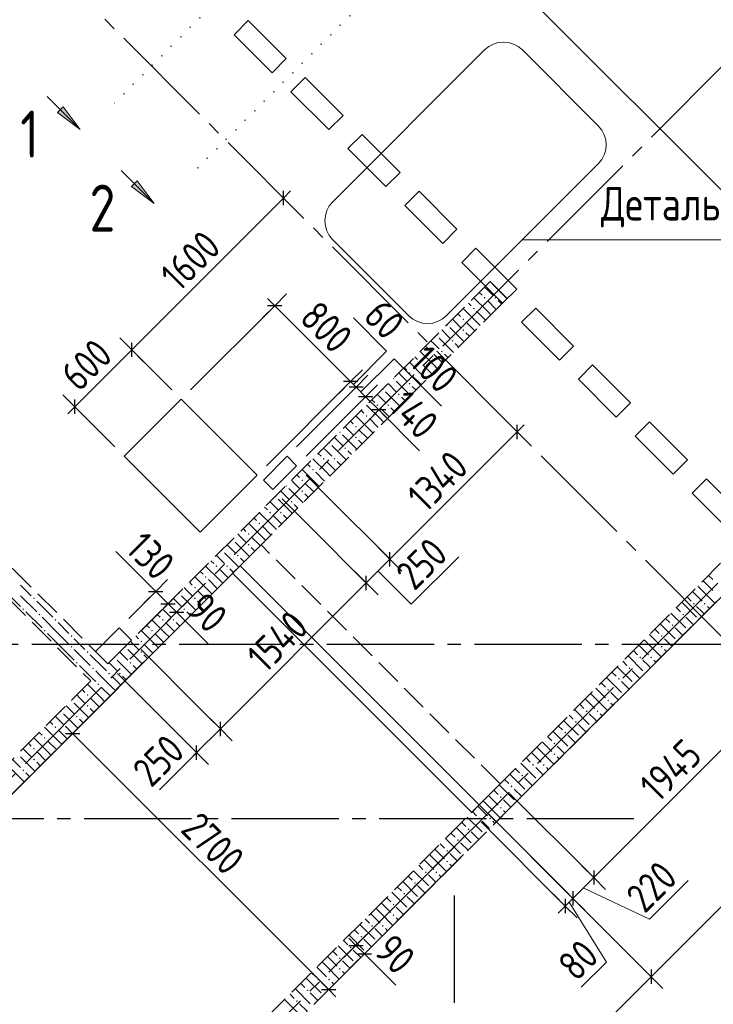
# Model space of a CAD drawing. Header units: millimetres. Extents: x 0 to 34506, y 0 to 42000.
# Tile 6 of 15: x 12361 to 17532, y 12889 to 20226. Entities that reach past the tile are written whole.
import ezdxf

# ---------------------------------------------------------------- set-up
doc = ezdxf.new("R2010")
doc.units = ezdxf.units.MM
for name, pattern in [('______2', [270, 200, -70]), ('______5', [1100, 800, -100, 100, -100]), ('______9', [100, 0, -100])]:
    doc.linetypes.add(name, pattern=pattern)
for name, color, linetype, lineweight in [('Standard', 7, 'Continuous', 25), ('ЖБ Балка Вышележаща', 7, 'Continuous', 35), ('ЖБ Балка Нижележащая', 7, 'Continuous', 35), ('ЖБ Перекрытие верхний уровень', 7, 'Continuous', 35), ('ЖБ Стена верхний уровень', 7, 'Continuous', 35), ('Оси', 40, '______5', 18), ('Примечания', 7, 'Continuous', 25), ('Размерная выноска', 7, 'Continuous', 13), ('Узлы символ', 7, 'Continuous', 25)]:
    doc.layers.add(name, color=color, linetype=linetype, lineweight=lineweight)
doc.styles.add('GOST 2.304-81', font='txt')

msp = doc.modelspace()

# ---------------------------------------------------------------- hatches: boundary and pattern name
at = {"layer": 'ЖБ Стена верхний уровень', "linetype": 'Continuous', "lineweight": 18, "transparency": 33554687}
for points in [[(15872.1, 18271.2), (15867.5, 18266.6), (15863.7, 18270.4), (15868.3, 18275)], [(15821, 18153.1), (15827.5, 18159.6), (15834, 18153.1), (15827.5, 18146.6)], [(15901, 18153.1), (15907.5, 18159.6), (15914, 18153.1), (15907.5, 18146.6)], [(15741, 18073.1), (15747.5, 18079.6), (15754, 18073.1), (15747.5, 18066.6)], [(15661, 17993.1), (15667.5, 17999.6), (15674, 17993.1), (15667.5, 17986.6)], [(15550.2, 17956.9), (15554, 17953.1), (15547.5, 17946.6), (15543.7, 17950.4)], [(15661, 17913.1), (15667.5, 17919.6), (15674, 17913.1), (15667.5, 17906.6)], [(15470.2, 17876.9), (15474, 17873.1), (15467.5, 17866.6), (15463.7, 17870.4)], [(15581, 17833.1), (15587.5, 17839.6), (15594, 17833.1), (15587.5, 17826.6)], [(15421, 17753.1), (15427.5, 17759.6), (15434, 17753.1), (15427.5, 17746.6)], [(15501, 17753.1), (15507.5, 17759.6), (15514, 17753.1), (15507.5, 17746.6)], [(15341, 17673.1), (15347.5, 17679.6), (15354, 17673.1), (15347.5, 17666.6)], [(15150.2, 17556.9), (15154, 17553.1), (15147.5, 17546.6), (15143.7, 17550.4)], [(15261, 17593.1), (15267.5, 17599.6), (15274, 17593.1), (15267.5, 17586.6)], [(15070.2, 17476.9), (15074, 17473.1), (15067.5, 17466.6), (15063.7, 17470.4)], [(15261, 17513.1), (15267.5, 17519.6), (15274, 17513.1), (15267.5, 17506.6)], [(15181, 17433.1), (15187.5, 17439.6), (15194, 17433.1), (15187.5, 17426.6)], [(15021, 17353.1), (15027.5, 17359.6), (15034, 17353.1), (15027.5, 17346.6)], [(15101, 17353.1), (15107.5, 17359.6), (15114, 17353.1), (15107.5, 17346.6)], [(14941, 17273.1), (14947.5, 17279.6), (14954, 17273.1), (14947.5, 17266.6)], [(14861, 17193.1), (14867.5, 17199.6), (14874, 17193.1), (14867.5, 17186.6)], [(14750.2, 17156.9), (14754, 17153.1), (14747.5, 17146.6), (14743.7, 17150.4)], [(14861, 17113.1), (14867.5, 17119.6), (14874, 17113.1), (14867.5, 17106.6)], [(14670.2, 17076.9), (14674, 17073.1), (14667.5, 17066.6), (14663.7, 17070.4)], [(14781, 17033.1), (14787.5, 17039.6), (14794, 17033.1), (14787.5, 17026.6)], [(14621, 16953.1), (14627.5, 16959.6), (14634, 16953.1), (14627.5, 16946.6)], [(14701, 16953.1), (14707.5, 16959.6), (14714, 16953.1), (14707.5, 16946.6)], [(14541, 16873.1), (14547.5, 16879.6), (14554, 16873.1), (14547.5, 16866.6)], [(14350.2, 16756.9), (14354, 16753.1), (14347.5, 16746.6), (14343.7, 16750.4)], [(14461, 16793.1), (14467.5, 16799.6), (14474, 16793.1), (14467.5, 16786.6)], [(14270.2, 16676.9), (14274, 16673.1), (14267.5, 16666.6), (14263.7, 16670.4)], [(14461, 16713.1), (14467.5, 16719.6), (14474, 16713.1), (14467.5, 16706.6)], [(14381, 16633.1), (14387.5, 16639.6), (14394, 16633.1), (14387.5, 16626.6)], [(14221, 16553.1), (14227.5, 16559.6), (14234, 16553.1), (14227.5, 16546.6)], [(14301, 16553.1), (14307.5, 16559.6), (14314, 16553.1), (14307.5, 16546.6)], [(14141, 16473.1), (14147.5, 16479.6), (14154, 16473.1), (14147.5, 16466.6)], [(14061, 16393.1), (14067.5, 16399.6), (14074, 16393.1), (14067.5, 16386.6)], [(13950.2, 16356.9), (13954, 16353.1), (13947.5, 16346.6), (13943.7, 16350.4)], [(14061, 16313.1), (14067.5, 16319.6), (14074, 16313.1), (14067.5, 16306.6)], [(13870.2, 16276.9), (13874, 16273.1), (13867.5, 16266.6), (13863.7, 16270.4)], [(13981, 16233.1), (13987.5, 16239.6), (13994, 16233.1), (13987.5, 16226.6)], [(13821, 16153.1), (13827.5, 16159.6), (13834, 16153.1), (13827.5, 16146.6)], [(13901, 16153.1), (13907.5, 16159.6), (13914, 16153.1), (13907.5, 16146.6)], [(13741, 16073.1), (13747.5, 16079.6), (13754, 16073.1), (13747.5, 16066.6)], [(13661, 15993.1), (13667.5, 15999.6), (13674, 15993.1), (13667.5, 15986.6)], [(13550.2, 15956.9), (13554, 15953.1), (13547.5, 15946.6), (13543.7, 15950.4)], [(12461, 15913.1), (12467.5, 15919.6), (12474, 15913.1), (12467.5, 15906.6)], [(13470.2, 15876.9), (13474, 15873.1), (13467.5, 15866.6), (13463.7, 15870.4)], [(13661, 15913.1), (13667.5, 15919.6), (13674, 15913.1), (13667.5, 15906.6)], [(17381, 15873.1), (17387.5, 15879.6), (17394, 15873.1), (17387.5, 15866.6)], [(17461, 15873.1), (17467.5, 15879.6), (17474, 15873.1), (17467.5, 15866.6)], [(12381, 15833.1), (12387.5, 15839.6), (12394, 15833.1), (12387.5, 15826.6)], [(12501, 15793.1), (12507.5, 15799.6), (12514, 15793.1), (12507.5, 15786.6)], [(13581, 15833.1), (13587.5, 15839.6), (13594, 15833.1), (13587.5, 15826.6)], [(17301, 15793.1), (17307.5, 15799.6), (17314, 15793.1), (17307.5, 15786.6)], [(12621, 15753.1), (12627.5, 15759.6), (12634, 15753.1), (12627.5, 15746.6)], [(13421, 15753.1), (13427.5, 15759.6), (13434, 15753.1), (13427.5, 15746.6)], [(13501, 15753.1), (13507.5, 15759.6), (13514, 15753.1), (13507.5, 15746.6)], [(17221, 15713.1), (17227.5, 15719.6), (17234, 15713.1), (17227.5, 15706.6)], [(12541, 15673.1), (12547.5, 15679.6), (12554, 15673.1), (12547.5, 15666.6)], [(12741, 15633.1), (12747.5, 15639.6), (12754, 15633.1), (12747.5, 15626.6)], [(13341, 15673.1), (13347.5, 15679.6), (13354, 15673.1), (13347.5, 15666.6)], [(17141, 15633.1), (17147.5, 15639.6), (17154, 15633.1), (17147.5, 15626.6)], [(12741, 15553.1), (12747.5, 15559.6), (12754, 15553.1), (12747.5, 15546.6)], [(13150.2, 15556.9), (13154, 15553.1), (13147.5, 15546.6), (13143.7, 15550.4)], [(13261, 15593.1), (13267.5, 15599.6), (13274, 15593.1), (13267.5, 15586.6)], [(17141, 15553.1), (17147.5, 15559.6), (17154, 15553.1), (17147.5, 15546.6)], [(12861, 15513.1), (12867.5, 15519.6), (12874, 15513.1), (12867.5, 15506.6)], [(13261, 15513.1), (13267.5, 15519.6), (13274, 15513.1), (13267.5, 15506.6)], [(12781, 15433.1), (12787.5, 15439.6), (12794, 15433.1), (12787.5, 15426.6)], [(13070.2, 15476.9), (13074, 15473.1), (13067.5, 15466.6), (13063.7, 15470.4)], [(13181, 15433.1), (13187.5, 15439.6), (13194, 15433.1), (13187.5, 15426.6)], [(16981, 15473.1), (16987.5, 15479.6), (16994, 15473.1), (16987.5, 15466.6)], [(17061, 15473.1), (17067.5, 15479.6), (17074, 15473.1), (17067.5, 15466.6)], [(12901, 15393.1), (12907.5, 15399.6), (12914, 15393.1), (12907.5, 15386.6)], [(13021, 15353.1), (13027.5, 15359.6), (13034, 15353.1), (13027.5, 15346.6)], [(13101, 15353.1), (13107.5, 15359.6), (13114, 15353.1), (13107.5, 15346.6)], [(16901, 15393.1), (16907.5, 15399.6), (16914, 15393.1), (16907.5, 15386.6)], [(12941, 15273.1), (12947.5, 15279.6), (12954, 15273.1), (12947.5, 15266.6)], [(16821, 15313.1), (16827.5, 15319.6), (16834, 15313.1), (16827.5, 15306.6)], [(12861, 15193.1), (12867.5, 15199.6), (12874, 15193.1), (12867.5, 15186.6)], [(16741, 15233.1), (16747.5, 15239.6), (16754, 15233.1), (16747.5, 15226.6)], [(12750.2, 15156.9), (12754, 15153.1), (12747.5, 15146.6), (12743.7, 15150.4)], [(12861, 15113.1), (12867.5, 15119.6), (12874, 15113.1), (12867.5, 15106.6)], [(16741, 15153.1), (16747.5, 15159.6), (16754, 15153.1), (16747.5, 15146.6)], [(12670.2, 15076.9), (12674, 15073.1), (12667.5, 15066.6), (12663.7, 15070.4)], [(16581, 15073.1), (16587.5, 15079.6), (16594, 15073.1), (16587.5, 15066.6)], [(16661, 15073.1), (16667.5, 15079.6), (16674, 15073.1), (16667.5, 15066.6)], [(12781, 15033.1), (12787.5, 15039.6), (12794, 15033.1), (12787.5, 15026.6)], [(16501, 14993.1), (16507.5, 14999.6), (16514, 14993.1), (16507.5, 14986.6)], [(12621, 14953.1), (12627.5, 14959.6), (12634, 14953.1), (12627.5, 14946.6)], [(12701, 14953.1), (12707.5, 14959.6), (12714, 14953.1), (12707.5, 14946.6)], [(16421, 14913.1), (16427.5, 14919.6), (16434, 14913.1), (16427.5, 14906.6)], [(12541, 14873.1), (12547.5, 14879.6), (12554, 14873.1), (12547.5, 14866.6)], [(16341, 14833.1), (16347.5, 14839.6), (16354, 14833.1), (16347.5, 14826.6)], [(12461, 14793.1), (12467.5, 14799.6), (12474, 14793.1), (12467.5, 14786.6)], [(16341, 14753.1), (16347.5, 14759.6), (16354, 14753.1), (16347.5, 14746.6)], [(12461, 14713.1), (12467.5, 14719.6), (12474, 14713.1), (12467.5, 14706.6)], [(16181, 14673.1), (16187.5, 14679.6), (16194, 14673.1), (16187.5, 14666.6)], [(16261, 14673.1), (16267.5, 14679.6), (16274, 14673.1), (16267.5, 14666.6)], [(12381, 14633.1), (12387.5, 14639.6), (12394, 14633.1), (12387.5, 14626.6)], [(16101, 14593.1), (16107.5, 14599.6), (16114, 14593.1), (16107.5, 14586.6)], [(16021, 14513.1), (16027.5, 14519.6), (16034, 14513.1), (16027.5, 14506.6)], [(15941, 14433.1), (15947.5, 14439.6), (15954, 14433.1), (15947.5, 14426.6)], [(15941, 14353.1), (15947.5, 14359.6), (15954, 14353.1), (15947.5, 14346.6)], [(15781, 14273.1), (15787.5, 14279.6), (15794, 14273.1), (15787.5, 14266.6)], [(15861, 14273.1), (15867.5, 14279.6), (15874, 14273.1), (15867.5, 14266.6)], [(15701, 14193.1), (15707.5, 14199.6), (15714, 14193.1), (15707.5, 14186.6)], [(15621, 14113.1), (15627.5, 14119.6), (15634, 14113.1), (15627.5, 14106.6)], [(15541, 14033.1), (15547.5, 14039.6), (15554, 14033.1), (15547.5, 14026.6)], [(15541, 13953.1), (15547.5, 13959.6), (15554, 13953.1), (15547.5, 13946.6)], [(15381, 13873.1), (15387.5, 13879.6), (15394, 13873.1), (15387.5, 13866.6)], [(15461, 13873.1), (15467.5, 13879.6), (15474, 13873.1), (15467.5, 13866.6)], [(15301, 13793.1), (15307.5, 13799.6), (15314, 13793.1), (15307.5, 13786.6)], [(15221, 13713.1), (15227.5, 13719.6), (15234, 13713.1), (15227.5, 13706.6)], [(15141, 13633.1), (15147.5, 13639.6), (15154, 13633.1), (15147.5, 13626.6)], [(15141, 13553.1), (15147.5, 13559.6), (15154, 13553.1), (15147.5, 13546.6)], [(14981, 13473.1), (14987.5, 13479.6), (14994, 13473.1), (14987.5, 13466.6)], [(15061, 13473.1), (15067.5, 13479.6), (15074, 13473.1), (15067.5, 13466.6)], [(14901, 13393.1), (14907.5, 13399.6), (14914, 13393.1), (14907.5, 13386.6)], [(14821, 13313.1), (14827.5, 13319.6), (14834, 13313.1), (14827.5, 13306.6)], [(14741, 13233.1), (14747.5, 13239.6), (14754, 13233.1), (14747.5, 13226.6)], [(14741, 13153.1), (14747.5, 13159.6), (14754, 13153.1), (14747.5, 13146.6)], [(14581, 13073.1), (14587.5, 13079.6), (14594, 13073.1), (14587.5, 13066.6)], [(14661, 13073.1), (14667.5, 13079.6), (14674, 13073.1), (14667.5, 13066.6)], [(14501, 12993.1), (14507.5, 12999.6), (14514, 12993.1), (14507.5, 12986.6)], [(14421, 12913.1), (14427.5, 12919.6), (14434, 12913.1), (14427.5, 12906.6)]]:
    msp.add_hatch(color=7, dxfattribs=at).paths.add_polyline_path(points, flags=16)
at = {"layer": 'Узлы символ', "linetype": 'Continuous', "lineweight": 13, "transparency": 33554687}
for points in [[(12684.8, 19577.1), (12812.1, 19407.4), (12642.4, 19534.7)], [(13236.3, 19025.5), (13363.6, 18855.8), (13193.9, 18983.1)]]:
    msp.add_hatch(color=7, dxfattribs=at).paths.add_polyline_path(points, flags=16)

# ---------------------------------------------------------------- linework, layer by layer
at = {"layer": 'Standard', "color": 251, "linetype": 'Continuous', "lineweight": -3, "true_color": 0x656565, "transparency": 33554687}
for p, q in [((14327.1, 18896.9), (14238.7, 18985.3)), ((14327.1, 18896.9), (14415.5, 18808.5)), ((14327.1, 18896.9), (14327.1, 18896.9)), ((14262, 18094.3), (14350.4, 18182.7)), ((14262, 18094.3), (13635.4, 17467.7)), ((14262, 18094.3), (14173.7, 18006)), ((13196, 17765.8), (13107.6, 17854.1)), ((13196, 17765.8), (13284.3, 17677.4)), ((13196, 17765.8), (13494, 17467.7)), ((14827.7, 17528.7), (14916.1, 17617)), ((14869.1, 17487.3), (14957.5, 17575.7)), ((14827.7, 17528.7), (14201.1, 16902)), ((14869.1, 17487.3), (14424.8, 17043)), ((14827.7, 17528.7), (14739.3, 17440.3)), ((14869.1, 17487.3), (14780.7, 17398.9)), ((14939.8, 17416.6), (15028.2, 17505)), ((12771.7, 17341.5), (12683.3, 17429.9)), ((14939.8, 17416.6), (14495.5, 16972.3)), ((14939.8, 17416.6), (14851.4, 17328.2)), ((15038.5, 17317.9), (15126.9, 17406.3)), ((12771.7, 17341.5), (12860.1, 17253.1)), ((12771.7, 17341.5), (13069.7, 17043.5)), ((15038.5, 17317.9), (14950.1, 17229.5)), ((15038.5, 17317.9), (15038.5, 17317.9)), ((16069.9, 17154.1), (15922.6, 17301.4)), ((16069.9, 17154.1), (15981.5, 17242.5)), ((16069.9, 17154.1), (16158.3, 17065.7)), ((15121.1, 16205.3), (15032.7, 16293.7)), ((15121.1, 16205.3), (15209.5, 16116.9)), ((14944.3, 16028.5), (14855.9, 16116.9)), ((13374.9, 15965.5), (13463.3, 16053.8)), ((14944.3, 16028.5), (15032.7, 15940.1)), ((13374.9, 15965.5), (13174.2, 15764.7)), ((13374.9, 15965.5), (13286.5, 15877.1)), ((13466.8, 15873.5), (13555.2, 15961.9)), ((12755.1, 14907.2), (13761.1, 15913.2)), ((13466.8, 15873.5), (13266.1, 15672.8)), ((13466.8, 15873.5), (13378.5, 15785.1)), ((13530.5, 15809.9), (13618.9, 15898.3)), ((13530.5, 15809.9), (13442.1, 15721.5)), ((13530.5, 15809.9), (13530.5, 15809.9)), ((12755.1, 14907.2), (12843.5, 14995.6)), ((13856.7, 14940.9), (13768.3, 15029.2)), ((12755.1, 14907.2), (12666.7, 14818.8)), ((13856.7, 14940.9), (13945.1, 14852.5)), ((13679.9, 14764.1), (13591.5, 14852.5)), ((13679.9, 14764.1), (13768.3, 14675.7)), ((16640.1, 13833.3), (16013.2, 14460.1)), ((16427.9, 13621.2), (15801.1, 14248)), ((16484.5, 13677.7), (15857.7, 14304.6)), ((14664.3, 12998), (15670.3, 14004.1)), ((16640.1, 13833.3), (16551.7, 13921.7)), ((16640.1, 13833.3), (16728.5, 13744.9)), ((16484.5, 13677.7), (16396.1, 13766.1)), ((16427.9, 13621.2), (16339.6, 13709.6)), ((16484.5, 13677.7), (16572.9, 13589.3)), ((16427.9, 13621.2), (16516.3, 13532.8)), ((14867.2, 13328.2), (14955.6, 13416.6)), ((14867.2, 13328.2), (14778.8, 13239.9)), ((14930.9, 13264.6), (15019.3, 13353)), ((14930.9, 13264.6), (14842.5, 13176.2)), ((17067.7, 13094.5), (16979.3, 13182.9)), ((14664.3, 12998), (14752.7, 13086.4)), ((17067.7, 13094.5), (17156.1, 13006.1)), ((14664.3, 12998), (14575.9, 12909.7))]:
    msp.add_line(p, q, dxfattribs=at)
at = {"layer": 'Standard', "color": 7, "linetype": 'Continuous', "lineweight": 25, "transparency": 33554687}
for p, q in [((14327.1, 18843.9), (14327.1, 18949.9)), ((14315.1, 18094.3), (14209, 18094.3)), ((13196, 17712.7), (13196, 17818.8)), ((14880.8, 17528.7), (14774.7, 17528.7)), ((14922.1, 17487.3), (14816, 17487.3)), ((12771.7, 17288.5), (12771.7, 17394.5)), ((14992.8, 17416.6), (14886.8, 17416.6)), ((15091.5, 17317.9), (14985.5, 17317.9)), ((16069.9, 17101.1), (16069.9, 17207.1)), ((15121.1, 16152.3), (15121.1, 16258.3)), ((14944.3, 15975.5), (14944.3, 16081.5)), ((13321.9, 15965.5), (13428, 15965.5)), ((13413.8, 15873.5), (13519.9, 15873.5)), ((13477.4, 15809.9), (13583.5, 15809.9)), ((13856.7, 14887.8), (13856.7, 14993.9)), ((12702.1, 14907.2), (12808.1, 14907.2)), ((13679.9, 14711), (13679.9, 14817.1)), ((16640.1, 13886.3), (16640.1, 13780.3)), ((16484.5, 13730.8), (16484.5, 13624.7)), ((16427.9, 13674.2), (16427.9, 13568.1)), ((14814.2, 13328.2), (14920.3, 13328.2)), ((14877.8, 13264.6), (14983.9, 13264.6)), ((17067.7, 13147.6), (17067.7, 13041.5)), ((14611.3, 12998), (14717.3, 12998))]:
    msp.add_line(p, q, dxfattribs=at)
at = {"layer": 'Standard', "color": 7, "linetype": 'Continuous', "lineweight": 13, "transparency": 33554687}
for p, q in [((14327.1, 18896.9), (14380.1, 18949.9)), ((13196, 17765.8), (14327.1, 18896.9)), ((14262, 18094.3), (14209, 18147.4)), ((14827.7, 17528.7), (14262, 18094.3)), ((12771.7, 17341.5), (13196, 17765.8)), ((14869.1, 17487.3), (14827.7, 17528.7)), ((14939.8, 17416.6), (14869.1, 17487.3)), ((15038.5, 17317.9), (14939.8, 17416.6)), ((12771.7, 17341.5), (12718.7, 17288.5)), ((15038.5, 17317.9), (15091.5, 17264.9)), ((16069.9, 17154.1), (16122.9, 17207.1)), ((15121.1, 16205.3), (16069.9, 17154.1)), ((20260.3, 16287.1), (17067.7, 13094.5)), ((14944.3, 16028.5), (15121.1, 16205.3)), ((13374.9, 15965.5), (13321.9, 16018.5)), ((13856.7, 14940.9), (14944.3, 16028.5)), ((13374.9, 15965.5), (13466.8, 15873.5)), ((13466.8, 15873.5), (13530.5, 15809.9)), ((13530.5, 15809.9), (13583.5, 15756.9)), ((18015.4, 15208.6), (16640.1, 13833.3)), ((12755.1, 14907.2), (12702.1, 14960.3)), ((12755.1, 14907.2), (14664.3, 12998)), ((13679.9, 14764.1), (13856.7, 14940.9)), ((13679.9, 14764.1), (13626.9, 14711)), ((16640.1, 13833.3), (16484.5, 13677.7)), ((17055.9, 13524.1), (17343.4, 13811.7)), ((16562.3, 13755.5), (17055.9, 13524.1)), ((16484.5, 13677.7), (16427.9, 13621.2)), ((16456.2, 13649.4), (16735.1, 13203.3)), ((16427.9, 13621.2), (16374.9, 13568.1)), ((14867.2, 13328.2), (14814.2, 13381.3)), ((14867.2, 13328.2), (14930.9, 13264.6)), ((14930.9, 13264.6), (14983.9, 13211.6)), ((16735.1, 13203.3), (16547.1, 13015.3)), ((17067.7, 13094.5), (12842.7, 8869.6)), ((14664.3, 12998), (14717.3, 12945))]:
    msp.add_line(p, q, dxfattribs=at)
at = {"layer": 'Standard', "color": 251, "linetype": 'Continuous', "lineweight": -3, "true_color": 0x656565, "transparency": 33554687}
for points in [[(15121.1, 16205.3), (15109.1, 16217.3), (15109.1, 16217.3), (14658.6, 16667.8), (14658.6, 16667.8), (14495.5, 16830.9)], [(14944.3, 16028.5), (14932.3, 16040.5), (14932.3, 16040.5), (14526.8, 16446), (14526.8, 16446), (14318.7, 16654.1)], [(13856.7, 14940.9), (13844.6, 14952.9), (13844.6, 14952.9), (13844.6, 14952.9), (13844.6, 14952.9), (13716.4, 15081.1), (13716.4, 15081.1), (13266.1, 15531.4)], [(13679.9, 14764.1), (13667.9, 14776.1), (13667.9, 14776.1), (13667.9, 14776.1), (13667.9, 14776.1), (13584.7, 14859.3), (13584.7, 14859.3), (13089.4, 15354.6)], [(17067.7, 13094.5), (17055.7, 13106.6), (17055.7, 13106.6), (15857.7, 14304.6)], [(14867.2, 13328.2), (15087.2, 13548.2), (15087.2, 13548.2), (15606.7, 14067.7)], [(14930.9, 13264.6), (14952.8, 13286.5), (14952.8, 13286.5), (15670.3, 14004.1)]]:
    msp.add_lwpolyline(points, dxfattribs=at)
at = {"layer": 'ЖБ Балка Вышележаща', "color": 7, "linetype": 'Continuous', "lineweight": 35, "transparency": 33554687}
for p, q in [((14005.1, 16157.2), (13948.5, 16100.6)), ((13948.5, 16100.6), (15730.4, 14318.7)), ((15730.4, 14318.7), (15787, 14375.3))]:
    msp.add_line(p, q, dxfattribs=at)
at = {"layer": 'ЖБ Балка Нижележащая', "color": 251, "linetype": '______2', "lineweight": 18, "true_color": 0x656565, "transparency": 33554687}
for p, q in [((14160.6, 16312.8), (14005.1, 16157.2)), ((15942.5, 14530.8), (14160.6, 16312.8)), ((15787, 14375.3), (15942.5, 14530.8))]:
    msp.add_line(p, q, dxfattribs=at)
at = {"layer": 'ЖБ Перекрытие верхний уровень', "color": 7, "linetype": 'Continuous', "lineweight": 35, "transparency": 33554687}
for p, q in [((19340.2, 17207.2), (13846, 22701.5)), ((13959.1, 20113.4), (14065.2, 20219.5)), ((14065.2, 20219.5), (14348, 19936.7)), ((14241.9, 19830.6), (13959.1, 20113.4)), ((14348, 19936.7), (14241.9, 19830.6)), ((14383.4, 19689.2), (14489.4, 19795.3)), ((14489.4, 19795.3), (14772.3, 19512.4)), ((14666.2, 19406.3), (14383.4, 19689.2)), ((14772.3, 19512.4), (14666.2, 19406.3)), ((14807.6, 19264.9), (14913.7, 19371)), ((14913.7, 19371), (15196.5, 19088.1)), ((15090.5, 18982.1), (14807.6, 19264.9)), ((15196.5, 19088.1), (15090.5, 18982.1)), ((15231.9, 18840.7), (15338, 18946.7)), ((15338, 18946.7), (15620.8, 18663.9)), ((15514.7, 18557.8), (15231.9, 18840.7)), ((15620.8, 18663.9), (15514.7, 18557.8)), ((15656.2, 18416.4), (15762.2, 18522.5)), ((15762.2, 18522.5), (16066.3, 18218.4)), ((15960.2, 18112.3), (15656.2, 18416.4)), ((16066.3, 18218.4), (15960.2, 18112.3)), ((16101.6, 17970.9), (16207.7, 18077)), ((16207.7, 18077), (16490.5, 17794.1)), ((16384.5, 17688.1), (16101.6, 17970.9)), ((16490.5, 17794.1), (16384.5, 17688.1)), ((16525.9, 17546.6), (16632, 17652.7)), ((16632, 17652.7), (16914.8, 17369.9)), ((16808.7, 17263.8), (16525.9, 17546.6)), ((13564.7, 17397), (13140.4, 16972.7)), ((14130.4, 16831.3), (13564.7, 17397)), ((16914.8, 17369.9), (16808.7, 17263.8)), ((16950.2, 17122.4), (17056.2, 17228.5)), ((17056.2, 17228.5), (17339.1, 16945.6)), ((17233, 16839.5), (16950.2, 17122.4)), ((13140.4, 16972.7), (13706.1, 16407.1)), ((14354.1, 16972.3), (14177.3, 16795.5)), ((14424.8, 16901.6), (14354.1, 16972.3)), ((14248, 16724.8), (14424.8, 16901.6)), ((17339.1, 16945.6), (17233, 16839.5)), ((13706.1, 16407.1), (14130.4, 16831.3)), ((17374.4, 16698.1), (17480.5, 16804.2)), ((17480.5, 16804.2), (17706.8, 16577.9)), ((14177.3, 16795.5), (14248, 16724.8)), ((17600.7, 16471.9), (17374.4, 16698.1)), ((9780.1, 11932.2), (14005.1, 16157.2)), ((14005.1, 16157.2), (15914.2, 14248)), ((15914.2, 14248), (17869.4, 16203.2)), ((13103.5, 15694), (12926.7, 15517.3)), ((13195.4, 15602.1), (13103.5, 15694)), ((13018.6, 15425.3), (13195.4, 15602.1)), ((12926.7, 15517.3), (13018.6, 15425.3))]:
    msp.add_line(p, q, dxfattribs=at)
at = {"layer": 'ЖБ Стена верхний уровень', "color": 251, "linetype": '______2', "lineweight": 13, "true_color": 0x656565, "transparency": 33554687}
for p, q in [((15868.3, 18275), (13018.6, 15425.3)), ((15995.6, 18147.7), (15868.3, 18275)), ((13145.9, 15298.1), (15995.6, 18147.7)), ((13018.6, 15425.3), (11816.6, 16627.4)), ((11689.3, 16500.1), (12891.4, 15298.1)), ((17777.5, 16365.8), (12926.7, 11515)), ((11689.3, 10023), (17904.8, 16238.5)), ((12891.4, 15298.1), (11788.3, 14195)), ((13018.6, 15170.8), (13145.9, 15298.1)), ((11144.8, 13296.9), (13018.6, 15170.8))]:
    msp.add_line(p, q, dxfattribs=at)
at = {"layer": 'ЖБ Стена верхний уровень', "color": 9, "linetype": 'Continuous', "lineweight": 18, "true_color": 0xc7c7c7, "transparency": 33554687}
for p, q in [((15847.5, 18213.1), (15827, 18233.6)), ((15887.5, 18173.1), (15847.5, 18213.1)), ((15887.5, 18253.1), (15994.2, 18146.4)), ((15847.5, 18053.1), (15747, 18153.6)), ((15787, 18193.6), (15807.5, 18173.1)), ((15847.5, 18133.1), (15914.2, 18066.4)), ((15927.5, 18133.1), (15954.2, 18106.4)), ((15767.5, 17973.1), (15667, 18073.6)), ((15707, 18113.6), (15727.5, 18093.1)), ((15767.5, 18053.1), (15834.2, 17986.4)), ((15847.5, 18053.1), (15874.2, 18026.4)), ((15607.5, 17973.1), (15587, 17993.6)), ((15627, 18033.6), (15647.5, 18013.1)), ((15507, 17913.6), (15567.5, 17853.1)), ((15567.5, 17933.1), (15674.2, 17826.4)), ((15647.5, 17933.1), (15607.5, 17973.1)), ((15687.5, 17973.1), (15754.2, 17906.4)), ((15767.5, 17973.1), (15794.2, 17946.4)), ((15447.5, 17813.1), (15427, 17833.6)), ((15487.5, 17853.1), (15594.2, 17746.4)), ((15687.5, 17893.1), (15714.2, 17866.4)), ((15387, 17793.6), (15407.5, 17773.1)), ((15487.5, 17773.1), (15447.5, 17813.1)), ((15607.5, 17813.1), (15634.2, 17786.4)), ((15307, 17713.6), (15327.5, 17693.1)), ((15447.5, 17653.1), (15347, 17753.6)), ((15447.5, 17733.1), (15514.2, 17666.4)), ((15527.5, 17733.1), (15554.2, 17706.4)), ((15227, 17633.6), (15247.5, 17613.1)), ((15367.5, 17573.1), (15267, 17673.6)), ((15367.5, 17653.1), (15434.2, 17586.4)), ((15447.5, 17653.1), (15474.2, 17626.4)), ((15207.5, 17573.1), (15187, 17593.6)), ((15247.5, 17533.1), (15207.5, 17573.1)), ((15287.5, 17573.1), (15354.2, 17506.4)), ((15367.5, 17573.1), (15394.2, 17546.4)), ((15107, 17513.6), (15167.5, 17453.1)), ((15167.5, 17533.1), (15274.2, 17426.4)), ((15287.5, 17493.1), (15314.2, 17466.4)), ((14987, 17393.6), (15007.5, 17373.1)), ((15047.5, 17413.1), (15027, 17433.6)), ((15087.5, 17373.1), (15047.5, 17413.1)), ((15087.5, 17453.1), (15194.2, 17346.4)), ((15207.5, 17413.1), (15234.2, 17386.4)), ((15047.5, 17253.1), (14947, 17353.6)), ((15047.5, 17333.1), (15114.2, 17266.4)), ((15127.5, 17333.1), (15154.2, 17306.4)), ((14967.5, 17173.1), (14867, 17273.6)), ((14907, 17313.6), (14927.5, 17293.1)), ((14967.5, 17253.1), (15034.2, 17186.4)), ((15047.5, 17253.1), (15074.2, 17226.4)), ((14807.5, 17173.1), (14787, 17193.6)), ((14847.5, 17133.1), (14807.5, 17173.1)), ((14827, 17233.6), (14847.5, 17213.1)), ((14887.5, 17173.1), (14954.2, 17106.4)), ((14967.5, 17173.1), (14994.2, 17146.4)), ((14707, 17113.6), (14767.5, 17053.1)), ((14767.5, 17133.1), (14874.2, 17026.4)), ((14647.5, 17013.1), (14627, 17033.6)), ((14687.5, 17053.1), (14794.2, 16946.4)), ((14887.5, 17093.1), (14914.2, 17066.4)), ((14647.5, 16853.1), (14547, 16953.6)), ((14587, 16993.6), (14607.5, 16973.1)), ((14687.5, 16973.1), (14647.5, 17013.1)), ((14807.5, 17013.1), (14834.2, 16986.4)), ((14507, 16913.6), (14527.5, 16893.1)), ((14647.5, 16933.1), (14714.2, 16866.4)), ((14727.5, 16933.1), (14754.2, 16906.4)), ((14427, 16833.6), (14447.5, 16813.1)), ((14567.5, 16773.1), (14467, 16873.6)), ((14567.5, 16853.1), (14634.2, 16786.4)), ((14647.5, 16853.1), (14674.2, 16826.4)), ((14367.5, 16733.1), (14474.2, 16626.4)), ((14407.5, 16773.1), (14387, 16793.6)), ((14447.5, 16733.1), (14407.5, 16773.1)), ((14487.5, 16773.1), (14554.2, 16706.4)), ((14567.5, 16773.1), (14594.2, 16746.4)), ((14307, 16713.6), (14367.5, 16653.1)), ((14487.5, 16693.1), (14514.2, 16666.4)), ((14187, 16593.6), (14207.5, 16573.1)), ((14247.5, 16613.1), (14227, 16633.6)), ((14287.5, 16573.1), (14247.5, 16613.1)), ((14287.5, 16653.1), (14394.2, 16546.4)), ((14407.5, 16613.1), (14434.2, 16586.4)), ((14107, 16513.6), (14127.5, 16493.1)), ((14247.5, 16453.1), (14147, 16553.6)), ((14247.5, 16533.1), (14314.2, 16466.4)), ((14327.5, 16533.1), (14354.2, 16506.4)), ((14167.5, 16373.1), (14067, 16473.6)), ((14167.5, 16453.1), (14234.2, 16386.4)), ((14247.5, 16453.1), (14274.2, 16426.4)), ((14007.5, 16373.1), (13987, 16393.6)), ((14047.5, 16333.1), (14007.5, 16373.1)), ((14027, 16433.6), (14047.5, 16413.1)), ((14087.5, 16373.1), (14154.2, 16306.4)), ((14167.5, 16373.1), (14194.2, 16346.4)), ((13907, 16313.6), (13967.5, 16253.1)), ((13967.5, 16333.1), (14074.2, 16226.4)), ((14087.5, 16293.1), (14114.2, 16266.4)), ((13847.5, 16213.1), (13827, 16233.6)), ((13887.5, 16253.1), (13994.2, 16146.4)), ((13847.5, 16053.1), (13747, 16153.6)), ((13787, 16193.6), (13807.5, 16173.1)), ((13887.5, 16173.1), (13847.5, 16213.1)), ((14007.5, 16213.1), (14034.2, 16186.4)), ((13767.5, 15973.1), (13667, 16073.6)), ((13707, 16113.6), (13727.5, 16093.1)), ((13847.5, 16133.1), (13914.2, 16066.4)), ((13927.5, 16133.1), (13954.2, 16106.4)), ((17496.1, 16084.5), (17527.5, 16053.1)), ((12407.5, 15973.1), (12367.5, 16013.1)), ((13627, 16033.6), (13647.5, 16013.1)), ((13767.5, 16053.1), (13834.2, 15986.4)), ((13847.5, 16053.1), (13874.2, 16026.4)), ((17416.1, 16004.5), (17447.5, 15973.1)), ((17456.1, 16044.5), (17527.5, 15973.1)), ((12247.5, 15973.1), (12367.5, 15853.1)), ((12367.5, 15933.1), (12487.5, 15813.1)), ((12447.5, 15933.1), (12407.5, 15973.1)), ((13567.5, 15933.1), (13674.2, 15826.4)), ((13607.5, 15973.1), (13587, 15993.6)), ((13647.5, 15933.1), (13607.5, 15973.1)), ((13687.5, 15973.1), (13754.2, 15906.4)), ((13767.5, 15973.1), (13794.2, 15946.4)), ((17336.1, 15924.5), (17367.5, 15893.1)), ((17376.1, 15964.5), (17447.5, 15893.1)), ((17447.5, 15973.1), (17543.4, 15877.2)), ((12487.5, 15893.1), (12607.5, 15773.1)), ((13487.5, 15853.1), (13594.2, 15746.4)), ((13507, 15913.6), (13567.5, 15853.1)), ((13687.5, 15893.1), (13714.2, 15866.4)), ((17296.1, 15884.5), (17407.5, 15773.1)), ((17447.5, 15813.1), (17407.5, 15853.1)), ((17487.5, 15853.1), (17503.4, 15837.2)), ((12407.5, 15813.1), (12527.5, 15693.1)), ((13387, 15793.6), (13407.5, 15773.1)), ((13447.5, 15813.1), (13427, 15833.6)), ((13487.5, 15773.1), (13447.5, 15813.1)), ((13607.5, 15813.1), (13634.2, 15786.4)), ((17216.1, 15804.5), (17327.5, 15693.1)), ((17256.1, 15844.5), (17287.5, 15813.1)), ((17463.4, 15797.2), (17447.5, 15813.1)), ((12647.5, 15653.1), (12527.5, 15773.1)), ((12647.5, 15733.1), (12727.5, 15653.1)), ((13307, 15713.6), (13327.5, 15693.1)), ((13447.5, 15653.1), (13347, 15753.6)), ((13447.5, 15733.1), (13514.2, 15666.4)), ((13527.5, 15733.1), (13554.2, 15706.4)), ((17136.1, 15724.5), (17247.5, 15613.1)), ((17176.1, 15764.5), (17207.5, 15733.1)), ((17383.4, 15717.2), (17327.5, 15773.1)), ((12567.5, 15653.1), (12647.5, 15573.1)), ((12647.5, 15653.1), (12727.5, 15573.1)), ((13227, 15633.6), (13247.5, 15613.1)), ((13367.5, 15573.1), (13267, 15673.6)), ((13367.5, 15653.1), (13434.2, 15586.4)), ((13447.5, 15653.1), (13474.2, 15626.4)), ((17056.1, 15644.5), (17127.5, 15573.1)), ((17096.1, 15684.5), (17127.5, 15653.1)), ((17303.4, 15637.2), (17247.5, 15693.1)), ((12647.5, 15573.1), (12767.5, 15453.1)), ((12807.5, 15573.1), (12767.5, 15613.1)), ((12847.5, 15533.1), (12807.5, 15573.1)), ((13207.5, 15573.1), (13187, 15593.6)), ((13247.5, 15533.1), (13207.5, 15573.1)), ((13287.5, 15573.1), (13354.2, 15506.4)), ((13367.5, 15573.1), (13394.2, 15546.4)), ((16976.1, 15564.5), (17047.5, 15493.1)), ((17016.1, 15604.5), (17047.5, 15573.1)), ((17047.5, 15573.1), (17143.4, 15477.2)), ((17207.5, 15573.1), (17167.5, 15613.1)), ((17223.4, 15557.2), (17207.5, 15573.1)), ((12767.5, 15533.1), (12887.5, 15413.1)), ((12887.5, 15493.1), (12987, 15393.6)), ((13107, 15513.6), (13167.5, 15453.1)), ((13167.5, 15533.1), (13274.2, 15426.4)), ((13287.5, 15493.1), (13314.2, 15466.4)), ((16896.1, 15484.5), (17007.5, 15373.1)), ((16936.1, 15524.5), (16967.5, 15493.1)), ((17167.5, 15533.1), (17183.4, 15517.2)), ((12807.5, 15413.1), (12907, 15313.6)), ((13047.5, 15413.1), (13027, 15433.6)), ((13087.5, 15373.1), (13047.5, 15413.1)), ((13087.5, 15453.1), (13194.2, 15346.4)), ((13207.5, 15413.1), (13234.2, 15386.4)), ((16856.1, 15444.5), (16887.5, 15413.1)), ((17047.5, 15413.1), (17007.5, 15453.1)), ((17063.4, 15397.2), (17047.5, 15413.1)), ((17087.5, 15453.1), (17103.4, 15437.2)), ((12947, 15353.6), (12927.5, 15373.1)), ((13047.5, 15253.1), (12947, 15353.6)), ((12987, 15393.6), (13007.5, 15373.1)), ((16776.1, 15364.5), (16807.5, 15333.1)), ((16816.1, 15404.5), (16927.5, 15293.1)), ((16983.4, 15317.2), (16927.5, 15373.1)), ((12967.5, 15173.1), (12867, 15273.6)), ((12907, 15313.6), (12927.5, 15293.1)), ((13047.5, 15333.1), (13114.2, 15266.4)), ((13127.5, 15333.1), (13154.2, 15306.4)), ((16696.1, 15284.5), (16727.5, 15253.1)), ((16736.1, 15324.5), (16847.5, 15213.1)), ((16903.4, 15237.2), (16847.5, 15293.1)), ((12807.5, 15173.1), (12787, 15193.6)), ((12827, 15233.6), (12847.5, 15213.1)), ((12967.5, 15253.1), (13034.2, 15186.4)), ((13047.5, 15253.1), (13074.2, 15226.4)), ((16616.1, 15204.5), (16647.5, 15173.1)), ((16656.1, 15244.5), (16727.5, 15173.1)), ((16807.5, 15173.1), (16767.5, 15213.1)), ((12767.5, 15133.1), (12874.2, 15026.4)), ((12847.5, 15133.1), (12807.5, 15173.1)), ((12887.5, 15173.1), (12954.2, 15106.4)), ((12967.5, 15173.1), (12994.2, 15146.4)), ((16536.1, 15124.5), (16567.5, 15093.1)), ((16576.1, 15164.5), (16647.5, 15093.1)), ((16647.5, 15173.1), (16743.4, 15077.2)), ((16767.5, 15133.1), (16783.4, 15117.2)), ((16823.4, 15157.2), (16807.5, 15173.1)), ((12687.5, 15053.1), (12794.2, 14946.4)), ((12707, 15113.6), (12767.5, 15053.1)), ((12887.5, 15093.1), (12914.2, 15066.4)), ((16456.1, 15044.5), (16487.5, 15013.1)), ((16496.1, 15084.5), (16607.5, 14973.1)), ((16647.5, 15013.1), (16607.5, 15053.1)), ((16687.5, 15053.1), (16703.4, 15037.2)), ((12587, 14993.6), (12607.5, 14973.1)), ((12647.5, 15013.1), (12627, 15033.6)), ((12687.5, 14973.1), (12647.5, 15013.1)), ((12807.5, 15013.1), (12834.2, 14986.4)), ((16416.1, 15004.5), (16527.5, 14893.1)), ((16583.4, 14917.2), (16527.5, 14973.1)), ((16663.4, 14997.2), (16647.5, 15013.1)), ((12507, 14913.6), (12527.5, 14893.1)), ((12647.5, 14853.1), (12547, 14953.6)), ((12647.5, 14933.1), (12714.2, 14866.4)), ((12727.5, 14933.1), (12754.2, 14906.4)), ((16336.1, 14924.5), (16447.5, 14813.1)), ((16376.1, 14964.5), (16407.5, 14933.1)), ((12427, 14833.6), (12447.5, 14813.1)), ((12567.5, 14773.1), (12467, 14873.6)), ((12567.5, 14853.1), (12634.2, 14786.4)), ((12647.5, 14853.1), (12674.2, 14826.4)), ((16256.1, 14844.5), (16327.5, 14773.1)), ((16296.1, 14884.5), (16327.5, 14853.1)), ((16503.4, 14837.2), (16447.5, 14893.1)), ((12407.5, 14773.1), (12387, 14793.6)), ((12447.5, 14733.1), (12407.5, 14773.1)), ((12487.5, 14773.1), (12554.2, 14706.4)), ((12567.5, 14773.1), (12594.2, 14746.4)), ((16176.1, 14764.5), (16247.5, 14693.1)), ((16216.1, 14804.5), (16247.5, 14773.1)), ((16247.5, 14773.1), (16343.4, 14677.2)), ((16407.5, 14773.1), (16367.5, 14813.1)), ((16423.4, 14757.2), (16407.5, 14773.1)), ((12307, 14713.6), (12367.5, 14653.1)), ((12367.5, 14733.1), (12474.2, 14626.4)), ((12487.5, 14693.1), (12514.2, 14666.4)), ((16096.1, 14684.5), (16207.5, 14573.1)), ((16136.1, 14724.5), (16167.5, 14693.1)), ((16367.5, 14733.1), (16383.4, 14717.2)), ((12287.5, 14653.1), (12394.2, 14546.4)), ((12407.5, 14613.1), (12434.2, 14586.4)), ((16016.1, 14604.5), (16127.5, 14493.1)), ((16056.1, 14644.5), (16087.5, 14613.1)), ((16247.5, 14613.1), (16207.5, 14653.1)), ((16263.4, 14597.2), (16247.5, 14613.1)), ((16287.5, 14653.1), (16303.4, 14637.2)), ((15976.1, 14564.5), (16007.5, 14533.1)), ((16183.4, 14517.2), (16127.5, 14573.1)), ((15896.1, 14484.5), (15927.5, 14453.1)), ((15936.1, 14524.5), (16047.5, 14413.1)), ((16103.4, 14437.2), (16047.5, 14493.1)), ((15816.1, 14404.5), (15847.5, 14373.1)), ((15856.1, 14444.5), (15927.5, 14373.1)), ((16007.5, 14373.1), (15967.5, 14413.1)), ((15736.1, 14324.5), (15767.5, 14293.1)), ((15776.1, 14364.5), (15847.5, 14293.1)), ((15847.5, 14373.1), (15943.4, 14277.2)), ((15967.5, 14333.1), (15983.4, 14317.2)), ((16023.4, 14357.2), (16007.5, 14373.1)), ((15656.1, 14244.5), (15687.5, 14213.1)), ((15696.1, 14284.5), (15807.5, 14173.1)), ((15847.5, 14213.1), (15807.5, 14253.1)), ((15887.5, 14253.1), (15903.4, 14237.2)), ((15576.1, 14164.5), (15607.5, 14133.1)), ((15616.1, 14204.5), (15727.5, 14093.1)), ((15783.4, 14117.2), (15727.5, 14173.1)), ((15863.4, 14197.2), (15847.5, 14213.1)), ((15536.1, 14124.5), (15647.5, 14013.1)), ((15703.4, 14037.2), (15647.5, 14093.1)), ((15456.1, 14044.5), (15527.5, 13973.1)), ((15496.1, 14084.5), (15527.5, 14053.1)), ((15376.1, 13964.5), (15447.5, 13893.1)), ((15416.1, 14004.5), (15447.5, 13973.1)), ((15447.5, 13973.1), (15543.4, 13877.2)), ((15607.5, 13973.1), (15567.5, 14013.1)), ((15623.4, 13957.2), (15607.5, 13973.1)), ((15296.1, 13884.5), (15407.5, 13773.1)), ((15336.1, 13924.5), (15367.5, 13893.1)), ((15567.5, 13933.1), (15583.4, 13917.2)), ((15216.1, 13804.5), (15327.5, 13693.1)), ((15256.1, 13844.5), (15287.5, 13813.1)), ((15447.5, 13813.1), (15407.5, 13853.1)), ((15463.4, 13797.2), (15447.5, 13813.1)), ((15487.5, 13853.1), (15503.4, 13837.2)), ((15136.1, 13724.5), (15247.5, 13613.1)), ((15176.1, 13764.5), (15207.5, 13733.1)), ((15383.4, 13717.2), (15327.5, 13773.1)), ((15096.1, 13684.5), (15127.5, 13653.1)), ((15303.4, 13637.2), (15247.5, 13693.1)), ((15016.1, 13604.5), (15047.5, 13573.1)), ((15056.1, 13644.5), (15127.5, 13573.1)), ((15207.5, 13573.1), (15167.5, 13613.1)), ((14936.1, 13524.5), (14967.5, 13493.1)), ((14976.1, 13564.5), (15047.5, 13493.1)), ((15047.5, 13573.1), (15143.4, 13477.2)), ((15167.5, 13533.1), (15183.4, 13517.2)), ((15223.4, 13557.2), (15207.5, 13573.1)), ((14856.1, 13444.5), (14887.5, 13413.1)), ((14896.1, 13484.5), (15007.5, 13373.1)), ((15047.5, 13413.1), (15007.5, 13453.1)), ((15087.5, 13453.1), (15103.4, 13437.2)), ((14776.1, 13364.5), (14807.5, 13333.1)), ((14816.1, 13404.5), (14927.5, 13293.1)), ((14983.4, 13317.2), (14927.5, 13373.1)), ((15063.4, 13397.2), (15047.5, 13413.1)), ((14696.1, 13284.5), (14727.5, 13253.1)), ((14736.1, 13324.5), (14847.5, 13213.1)), ((14903.4, 13237.2), (14847.5, 13293.1)), ((14656.1, 13244.5), (14727.5, 13173.1)), ((14807.5, 13173.1), (14767.5, 13213.1)), ((14576.1, 13164.5), (14647.5, 13093.1)), ((14616.1, 13204.5), (14647.5, 13173.1)), ((14647.5, 13173.1), (14743.4, 13077.2)), ((14767.5, 13133.1), (14783.4, 13117.2)), ((14823.4, 13157.2), (14807.5, 13173.1)), ((14496.1, 13084.5), (14607.5, 12973.1)), ((14536.1, 13124.5), (14567.5, 13093.1)), ((14416.1, 13004.5), (14527.5, 12893.1)), ((14456.1, 13044.5), (14487.5, 13013.1)), ((14647.5, 13013.1), (14607.5, 13053.1)), ((14663.4, 12997.2), (14647.5, 13013.1)), ((14687.5, 13053.1), (14703.4, 13037.2)), ((14336.1, 12924.5), (14447.5, 12813.1)), ((14376.1, 12964.5), (14407.5, 12933.1)), ((14583.4, 12917.2), (14527.5, 12973.1)), ((14503.4, 12837.2), (14447.5, 12893.1))]:
    msp.add_line(p, q, dxfattribs=at)
at = {"layer": 'Оси', "color": 8, "linetype": '______5', "lineweight": -3, "transparency": 33554687}
for p, q in [((9292.2, 11571.6), (20389.5, 22668.9)), ((19146.5, 14077.5), (10783.6, 22440.4)), ((11554.9, 10016), (22298.7, 20759.7)), ((18750.5, 15570), (3600, 15570)), ((16940.5, 14270), (3600, 14270)), ((16940.5, 14270), (3600, 14270)), ((15600.5, 13700), (15600.5, 7060))]:
    msp.add_line(p, q, dxfattribs=at)
at = {"layer": 'Примечания', "color": 7, "linetype": 'Continuous', "lineweight": 13, "transparency": 33554687}
for p, q in [((15825.9, 20000.3), (14694.5, 18868.9)), ((16674.4, 19434.6), (16108.7, 20000.3)), ((15543, 18020.4), (16674.4, 19151.8)), ((14694.5, 18586.1), (15260.2, 18020.4)), ((16108.7, 18586.1), (18668.7, 18586.1))]:
    msp.add_line(p, q, dxfattribs=at)
for centre, start, end in [((15967.3, 19858.9), 45, 135), ((16533, 19293.2), 315, 45), ((14835.9, 18727.5), 135, 225), ((15401.6, 18161.8), 225, 315)]:
    msp.add_arc(centre, 200, start, end, dxfattribs=at)
at = {"layer": 'Размерная выноска', "color": 7, "linetype": 'Continuous', "lineweight": 13, "transparency": 33554687}
for p, q in [((15038.5, 17317.9), (15342.5, 17013.8)), ((13375.2, 15965.1), (13078.2, 16262.1)), ((13530.5, 15809.9), (13770.4, 15570)), ((13699.1, 14783.3), (13402.1, 14486.3)), ((14930.9, 13264.6), (15164.2, 13031.3))]:
    msp.add_line(p, q, dxfattribs=at)
for points in [[(14848.4, 17508), (15095.9, 17755.5), (14848.4, 18002.9)], [(14904.4, 17451.9), (15151.9, 17699.4), (15505.5, 17345.9)], [(15032.7, 16116.9), (15280.2, 15869.4), (15633.7, 16223)]]:
    msp.add_lwpolyline(points, dxfattribs=at)
at = {"layer": 'Узлы символ', "color": 7, "linetype": '______9', "lineweight": 13, "transparency": 33554687}
for p, q in [((15260.7, 21796.9), (12999.3, 19535.5)), ((15812.3, 21245.4), (13550.9, 18984))]:
    msp.add_line(p, q, dxfattribs=at)
at = {"layer": 'Узлы символ', "color": 7, "linetype": 'Continuous', "lineweight": 13, "transparency": 33554687}
for p, q in [((12812.1, 19407.4), (12566.3, 19653.1)), ((12642.4, 19534.7), (12684.8, 19577.1)), ((12812.1, 19407.4), (12642.4, 19534.7)), ((12663.6, 19555.9), (12653, 19566.5)), ((12684.8, 19577.1), (12812.1, 19407.4)), ((12812.1, 19407.4), (12812.1, 19407.4)), ((12812.1, 19407.4), (12812.1, 19407.4)), ((12812.1, 19407.4), (12812.1, 19407.4)), ((13363.6, 18855.8), (13117.9, 19101.6)), ((13193.9, 18983.1), (13236.3, 19025.5)), ((13215.1, 19004.3), (13204.5, 19014.9)), ((13236.3, 19025.5), (13363.6, 18855.8)), ((13363.6, 18855.8), (13193.9, 18983.1)), ((13363.6, 18855.8), (13363.6, 18855.8)), ((13363.6, 18855.8), (13363.6, 18855.8)), ((13363.6, 18855.8), (13363.6, 18855.8))]:
    msp.add_line(p, q, dxfattribs=at)

# ---------------------------------------------------------------- texts
at = {"layer": 'Standard', "color": 7, "linetype": 'Continuous', "lineweight": 25, "transparency": 33554687, "char_height": 220, "attachment_point": 7, "style": 'GOST 2.304-81'}
for s, insert, width, rotation in [('1600', (13549.2, 18189.8), 625.747, 45), ('800', (14436.5, 17990.6), 531.968, 315), ('60', (14913, 18002.7), 391.315, 315), ('600', (12804.7, 17445.2), 531.968, 45), ('100', (15256.2, 17661.9), 485.089, 315), ('140', (15100.4, 17326.8), 485.072, 315), ('1340', (15388.7, 16543.7), 610.162, 45), ('130', (13140.5, 16270.7), 469.509, 315), ('250', (15303.1, 15963), 516.392, 45), ('90', (13592.4, 15818.7), 391.315, 315), ('1540', (14193.7, 15348.7), 610.162, 45), ('1945', (17121, 14385), 610.158, 45), ('250', (13341.6, 14496.4), 516.397, 45), ('2700', (13551.6, 14181.5), 672.621, 315), ('220', (17020.6, 13559.5), 531.968, 45), ('90', (14992.7, 13273.4), 391.315, 315), ('80', (16511.7, 13050.6), 391.315, 45)]:
    msp.add_mtext(s, dxfattribs=dict(at, insert=insert, width=width, rotation=rotation))
at = {"layer": 'Примечания', "color": 7, "linetype": 'Continuous', "lineweight": 25, "transparency": 33554687, "insert": (16693.7, 18677.8), "char_height": 250, "width": 2096.875, "attachment_point": 7, "style": 'GOST 2.304-81'}
msp.add_mtext('Деталь\\~плана\\~1', dxfattribs=at)
at = {"layer": 'Примечания', "color": 251, "linetype": 'Continuous', "lineweight": 25, "true_color": 0x656565, "transparency": 33554687, "insert": (9364.4, 16659.4), "char_height": 250, "width": 2505.597, "attachment_point": 7, "style": 'GOST 2.304-81'}
msp.add_mtext('Плита\\~перекрытия', dxfattribs=at)
at = {"layer": 'Узлы символ', "color": 7, "linetype": 'Continuous', "lineweight": 35, "transparency": 33554687, "char_height": 350, "attachment_point": 7, "style": 'GOST 2.304-81'}
for s, insert, width in [('1', (12365.1, 19198.1), 324.182), ('2', (12881.6, 18646.6), 398.773)]:
    msp.add_mtext(s, dxfattribs=dict(at, insert=insert, width=width))

doc.saveas('drawing.dxf')
